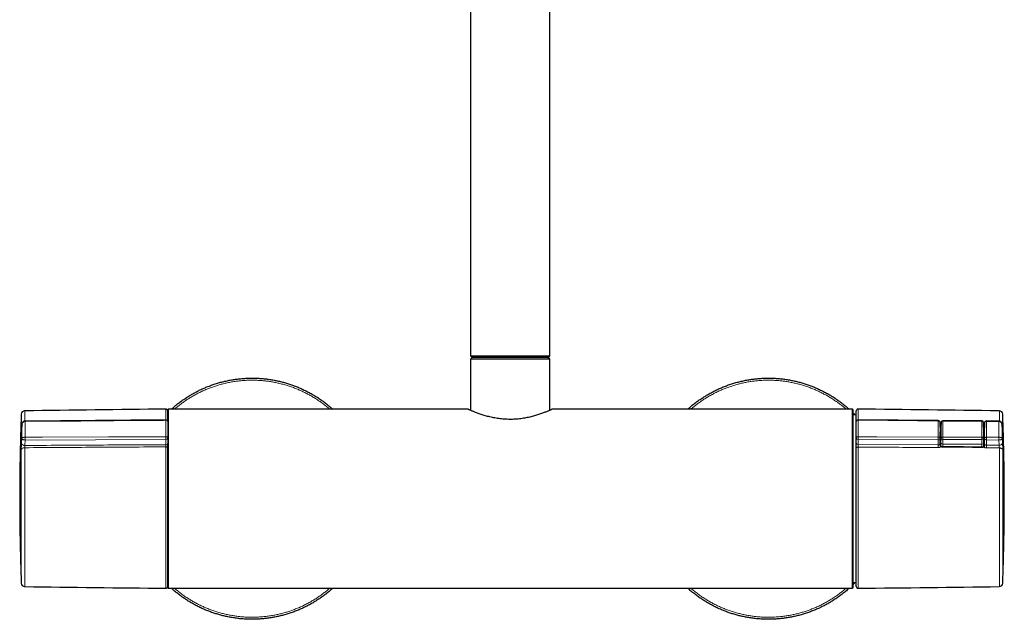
# Model space of a CAD drawing. Header units: millimetres. Extents: x 8 to 2418, y 12 to 2371.
# Tile 28 of 38: x 1081 to 1367, y 966 to 1140. Entities that reach past the tile are written whole.
import ezdxf

# ---------------------------------------------------------------- set-up
doc = ezdxf.new("R2010")
doc.units = ezdxf.units.MM

msp = doc.modelspace()

# ---------------------------------------------------------------- linework, layer by layer
at = {"color": 7, "linetype": 'Continuous', "lineweight": 30}
for p, q in [((1212.32, 1161.86), (1212.32, 1042.86)), ((1235.32, 1042.86), (1235.32, 1161.86)), ((1212.32, 1042.86), (1212.82, 1042.36)), ((1212.32, 1042.86), (1235.32, 1042.86)), ((1212.82, 1042.36), (1212.32, 1041.86)), ((1212.32, 1041.86), (1212.32, 1027.01)), ((1235.32, 1041.86), (1212.32, 1041.86)), ((1234.82, 1042.36), (1212.82, 1042.36)), ((1234.82, 1042.36), (1235.32, 1042.86)), ((1235.32, 1041.86), (1234.82, 1042.36)), ((1235.32, 1027.01), (1235.32, 1041.86)), ((1124.46, 1027.36), (1124.36, 1027.26)), ((1124.36, 1023.76), (1124.36, 1027.26)), ((1211.53, 1027.36), (1124.46, 1027.36)), ((1124.46, 1027.36), (1124.46, 975.36)), ((1323.26, 1027.36), (1236.1, 1027.36)), ((1323.36, 1027.26), (1323.26, 1027.36)), ((1323.26, 975.36), (1323.26, 1027.36)), ((1323.36, 1027.26), (1323.36, 975.46)), ((1324.36, 1023.76), (1324.36, 1026.85)), ((1082.96, 1023.9), (1082.93, 1023.9)), ((1123.86, 1024.24), (1082.96, 1023.9)), ((1324.36, 1025.67), (1323.36, 1025.68)), ((1348.16, 1024.05), (1324.87, 1024.24)), ((1360.85, 1024), (1349.48, 1024)), ((1365.77, 1023.9), (1362.19, 1023.93)), ((1365.8, 1023.9), (1365.77, 1023.9)), ((1081.95, 1022.83), (1081.88, 1021.52)), ((1124.36, 1023.72), (1124.36, 1019.03)), ((1324.36, 1019.03), (1324.36, 1023.72)), ((1348.77, 1022.13), (1348.75, 1023.45)), ((1348.98, 1023.5), (1348.96, 1022.1)), ((1348.96, 1022.1), (1348.96, 1022.1)), ((1348.96, 1017.51), (1348.96, 1022.1)), ((1361.36, 1022.1), (1361.35, 1023.5)), ((1361.36, 1022.1), (1361.36, 1022.1)), ((1361.36, 1022.1), (1361.36, 1017.51)), ((1361.59, 1023.33), (1361.57, 1022)), ((1366.85, 1021.58), (1366.78, 1022.83)), ((1124.36, 1018.89), (1124.36, 1017.38)), ((1324.36, 1017.44), (1324.36, 1018.89)), ((1348.78, 1017.06), (1348.78, 1020.75)), ((1361.55, 1020.75), (1361.55, 1016.94)), ((1124.36, 975.46), (1124.36, 1016.95)), ((1324.36, 975.86), (1324.36, 1016.04)), ((1348.77, 1017.35), (1348.77, 1017.33)), ((1348.96, 1016.58), (1348.96, 1017.51)), ((1361.36, 1017.51), (1361.36, 1016.45)), ((1361.57, 1017.18), (1361.57, 1017.19)), ((1124.36, 975.46), (1124.46, 975.36)), ((1124.46, 975.36), (1323.26, 975.36)), ((1323.26, 975.36), (1323.36, 975.46)), ((1323.36, 977.04), (1324.36, 977.05))]:
    msp.add_line(p, q, dxfattribs=at)
at = {"color": 252, "linetype": 'Continuous', "lineweight": 0}
for p, q in [((1082.81, 1026.87), (1082.81, 1023.89)), ((1123.86, 1024.25), (1123.86, 1027.35)), ((1324.87, 1027.35), (1324.87, 1024.25)), ((1365.92, 1023.89), (1365.92, 1026.87)), ((1081.83, 1021.35), (1081.83, 1025.91)), ((1123.86, 1019.34), (1123.86, 1024.11)), ((1324.87, 1024.11), (1324.87, 1019.34)), ((1349.48, 1024), (1349.48, 1023.89)), ((1360.85, 1023.89), (1349.48, 1023.89)), ((1360.85, 1024), (1360.85, 1023.89)), ((1366.9, 1025.91), (1366.9, 1021.4)), ((1081.95, 1022.8), (1081.88, 1021.5)), ((1081.88, 1021.5), (1081.88, 1021.52)), ((1081.95, 1018.87), (1081.95, 1022.8)), ((1082.96, 1023.77), (1082.94, 1023.77)), ((1082.94, 1023.77), (1082.94, 1019.19)), ((1348.78, 1020.75), (1348.77, 1022.08)), ((1348.96, 1022.2), (1348.97, 1022.19)), ((1361.36, 1022.09), (1361.4, 1022.08)), ((1361.57, 1021.92), (1361.55, 1020.75)), ((1365.79, 1023.77), (1365.77, 1023.77)), ((1365.79, 1019.19), (1365.79, 1023.77)), ((1366.78, 1022.8), (1366.78, 1018.87)), ((1366.85, 1021.55), (1366.78, 1022.8)), ((1366.85, 1021.58), (1366.85, 1021.55)), ((1081.88, 1017.52), (1081.95, 1018.87)), ((1082.96, 1018.4), (1082.87, 1016.8)), ((1082.96, 1018.4), (1082.92, 1018.4)), ((1082.94, 1019.19), (1082.96, 1019.19)), ((1123.86, 1018.55), (1082.96, 1018.4)), ((1123.86, 1017.04), (1123.86, 1018.55)), ((1348.15, 1018.46), (1324.87, 1018.55)), ((1324.87, 1018.55), (1324.87, 1017.09)), ((1348.17, 1016.98), (1348.15, 1018.46)), ((1348.75, 1018.88), (1348.77, 1017.52)), ((1348.96, 1017.51), (1348.98, 1018.93)), ((1349.48, 1018.57), (1349.46, 1017.15)), ((1349.48, 1019.24), (1349.48, 1018.57)), ((1349.48, 1019.24), (1360.85, 1019.24)), ((1360.85, 1018.57), (1349.48, 1018.57)), ((1360.85, 1019.24), (1360.85, 1018.57)), ((1360.86, 1017.15), (1360.85, 1018.57)), ((1361.35, 1018.93), (1361.36, 1017.51)), ((1361.57, 1017.45), (1361.59, 1018.83)), ((1362.19, 1018.41), (1362.17, 1016.89)), ((1365.77, 1018.4), (1362.19, 1018.41)), ((1365.77, 1019.19), (1365.79, 1019.19)), ((1365.81, 1018.4), (1365.77, 1018.4)), ((1365.85, 1016.86), (1365.77, 1018.4)), ((1366.78, 1018.87), (1366.85, 1017.58)), ((1081.83, 976.81), (1081.83, 1015.61)), ((1082.81, 1016.16), (1082.81, 975.85)), ((1123.86, 975.36), (1123.86, 1016.4)), ((1324.87, 1017.09), (1348.17, 1016.98)), ((1324.87, 1016.33), (1324.87, 975.36)), ((1348.96, 1017.51), (1348.96, 1017.51)), ((1360.86, 1017.15), (1349.46, 1017.15)), ((1349.46, 1017.15), (1349.46, 1017.15)), ((1349.46, 1017.15), (1349.46, 1016.43)), ((1360.86, 1017.15), (1360.86, 1017.15)), ((1360.86, 1016.33), (1360.86, 1017.15)), ((1361.36, 1017.51), (1361.36, 1017.51)), ((1361.57, 1017.16), (1361.57, 1017.19)), ((1362.17, 1016.89), (1365.85, 1016.86)), ((1365.92, 975.85), (1365.92, 1016.1)), ((1366.9, 1015.54), (1366.9, 976.81))]:
    msp.add_line(p, q, dxfattribs=at)
at = {"color": 252, "linetype": 'Continuous', "lineweight": 0, "flags": 128}
for points in [[(1123.86, 1024.11), (1123.16, 1024.1), (1118.36, 1024.06), (1099.17, 1023.9), (1082.96, 1023.77)], [(1348.16, 1023.92), (1346.96, 1023.93), (1342.16, 1023.97), (1324.87, 1024.11)], [(1361.4, 1022.08), (1361.38, 1022.05), (1361.36, 1022.04)], [(1365.77, 1023.77), (1365.54, 1023.77), (1362.19, 1023.8)], [(1082.96, 1019.19), (1083.19, 1019.19), (1087.99, 1019.21), (1107.19, 1019.28), (1123.86, 1019.34)], [(1123.86, 1019.34), (1123.96, 1019.33), (1124.05, 1019.31), (1124.14, 1019.28), (1124.22, 1019.25), (1124.28, 1019.2), (1124.33, 1019.15), (1124.35, 1019.09), (1124.36, 1019.03)], [(1324.87, 1019.34), (1324.77, 1019.33), (1324.68, 1019.31), (1324.59, 1019.28), (1324.51, 1019.25), (1324.45, 1019.2), (1324.4, 1019.15), (1324.37, 1019.09), (1324.36, 1019.03)], [(1324.87, 1019.34), (1325.56, 1019.33), (1330.36, 1019.32), (1348.16, 1019.25)], [(1348.16, 1019.25), (1348.26, 1019.25), (1348.36, 1019.23), (1348.45, 1019.2), (1348.54, 1019.17), (1348.61, 1019.12), (1348.67, 1019.07), (1348.71, 1019.01), (1348.74, 1018.95), (1348.75, 1018.88)], [(1348.98, 1018.93), (1348.99, 1018.99), (1349.02, 1019.05), (1349.07, 1019.1), (1349.13, 1019.15), (1349.21, 1019.18), (1349.29, 1019.21), (1349.38, 1019.23), (1349.48, 1019.24)], [(1360.85, 1019.24), (1360.94, 1019.23), (1361.04, 1019.21), (1361.12, 1019.18), (1361.2, 1019.15), (1361.26, 1019.1), (1361.31, 1019.05), (1361.34, 1018.99), (1361.35, 1018.93)], [(1361.59, 1018.83), (1361.6, 1018.9), (1361.63, 1018.96), (1361.67, 1019.02), (1361.73, 1019.07), (1361.81, 1019.12), (1361.89, 1019.16), (1361.99, 1019.18), (1362.09, 1019.2), (1362.19, 1019.2)], [(1362.19, 1019.2), (1363.39, 1019.2), (1365.77, 1019.19)], [(1081.83, 1015.61), (1081.84, 1015.68), (1081.87, 1015.75), (1081.91, 1015.82), (1081.97, 1015.88), (1082.04, 1015.94), (1082.13, 1016), (1082.22, 1016.05), (1082.33, 1016.09), (1082.44, 1016.12), (1082.56, 1016.14), (1082.69, 1016.16), (1082.81, 1016.16)], [(1124.36, 1016.11), (1124.35, 1016.17), (1124.33, 1016.22), (1124.28, 1016.27), (1124.22, 1016.31), (1124.14, 1016.35), (1124.05, 1016.38), (1123.96, 1016.39), (1123.86, 1016.4)], [(1324.36, 1016.04), (1324.37, 1016.1), (1324.4, 1016.16), (1324.45, 1016.21), (1324.51, 1016.25), (1324.59, 1016.28), (1324.68, 1016.31), (1324.77, 1016.33), (1324.87, 1016.33)], [(1349.05, 1016.51), (1349.04, 1016.52), (1349.02, 1016.51), (1349, 1016.5), (1348.98, 1016.48), (1348.96, 1016.45)], [(1361.4, 1016.35), (1361.38, 1016.38), (1361.36, 1016.4), (1361.34, 1016.41), (1361.32, 1016.41), (1361.31, 1016.41)], [(1366.9, 1015.54), (1366.89, 1015.61), (1366.86, 1015.69), (1366.82, 1015.75), (1366.76, 1015.82), (1366.69, 1015.88), (1366.6, 1015.93), (1366.5, 1015.98), (1366.4, 1016.02), (1366.29, 1016.05), (1366.17, 1016.08), (1366.04, 1016.09), (1365.92, 1016.1)]]:
    msp.add_lwpolyline(points, dxfattribs=at)
at = {"color": 7, "linetype": 'Continuous', "lineweight": 30}
for centre, radius, start, end in [((1082.83, 1025.87), 1, 90.7875, 177.8371), ((1223.69, -9222.16), 10250, 90.558067, 90.787524), ((1123.86, 1026.85), 0.5, 360, 90.5581), ((1324.86, 1026.85), 0.5, 89.4419, 180), ((1225.03, -9222.16), 10250, 89.212476, 89.441933), ((1365.9, 1025.87), 1, 2.1629, 89.2125), ((1123.86, 1023.74), 0.5, 360, 90.487), ((1324.86, 1023.74), 0.5, 89.5261, 180.0007), ((1348.15, 1023.45), 0.6, 0.7196, 89.5242), ((1349.48, 1023.5), 0.5, 90, 179.2867), ((1360.85, 1023.5), 0.5, 0.7133, 90), ((1362.19, 1023.33), 0.6, 89.5241, 179.2803), ((1082.83, 976.85), 1, 182.1629, 269.2125), ((1223.69, 11224.88), 10250, 269.212476, 269.441933), ((1123.86, 975.86), 0.5, 269.4419, 0), ((1324.86, 975.86), 0.5, 180, 270.5581), ((1225.03, 11224.88), 10250, 270.558067, 270.787524), ((1365.9, 976.85), 1, 270.7875, 357.8371)]:
    msp.add_arc(centre, radius, start, end, dxfattribs=at)
at = {"color": 252, "linetype": 'Continuous', "lineweight": 0}
for centre, radius, start, end in [((1082.37, 1023.77), 0.568, 359.801, 13.0522), ((1087.25, 1023.83), 4.29, 179.0183, 180.7595), ((1123.91, 1023.66), 0.457, 7.7891, 96.4598), ((1324.82, 1023.66), 0.457, 83.5402, 172.2109), ((1343.88, 1023.97), 4.27, 359.2404, 0.9833), ((1348.21, 1023.37), 0.545, 7.9887, 95.8126), ((1349.43, 1023.43), 0.457, 84.0346, 171.6316), ((1360.89, 1023.43), 0.457, 8.3684, 95.9654), ((1357.9, 1023.86), 4.29, 359.2412, 0.9808), ((1361.47, 1023.83), 4.3, 359.2419, 0.9794), ((1366.36, 1023.77), 0.568, 166.9477, 180.199), ((1082.51, 1021.32), 0.685, 157.4762, 177.1958), ((1362.13, 1023.25), 0.553, 83.8984, 171.2788), ((1366.21, 1021.37), 0.687, 2.795, 22.3854), ((1098.34, 1018.39), 15.42, 177.0377, 179.9721), ((1144.46, 1019.04), 61.5, 179.8596, 180.5959), ((1123.93, 1018.99), 0.446, 261.4989, 347.886), ((1324.8, 1018.99), 0.446, 192.114, 278.5011), ((1286.62, 1019.1), 61.53, 359.4044, 0.1397), ((1348.22, 1019), 0.541, 262.6625, 347.5754), ((1349.42, 1019.02), 0.449, 191.7338, 277.7374), ((1360.91, 1019.02), 0.449, 262.2626, 348.2662), ((1362.11, 1018.94), 0.535, 191.693, 278.4451), ((1300.69, 1019.05), 61.51, 359.4041, 0.1403), ((1304.27, 1019.04), 61.5, 359.4041, 0.1404), ((1350.39, 1018.39), 15.42, 0.0279, 2.9623), ((1082.78, 1017.72), 0.92, 192.2695, 276.0519), ((1123.93, 1017.48), 0.446, 261.4989, 347.886), ((1324.8, 1017.54), 0.446, 192.114, 278.5011), ((1396.95, 1016.27), 48.79, 179.168, 180.0641), ((1348.75, 1017.35), 0.0228, 303.7694, 353.5304), ((1348.08, 1016.38), 1.3, 358.6338, 2.3158), ((1359.77, 1016.28), 1.2, 358.5151, 2.5174), ((1361.6, 1017.2), 0.0323, 194.3804, 253.0312), ((1406.85, 1016.16), 44.69, 179.0653, 180.044), ((1365.95, 1017.78), 0.92, 263.948, 347.7315)]:
    msp.add_arc(centre, radius, start, end, dxfattribs=at)
for centre, major_axis, ratio, start_param, end_param in [((1349.23, 1001.19), (0.18, 29), 0.006064, 5.384154, 5.611494), ((1361.09, 1001.19), (-0.18, 29), 0.006064, 0.671691, 0.899031), ((1348.99, 1001.36), (-0.17, 28.19), 0.006171, 0.670617, 0.900103), ((1348.73, 1001.19), (0.18, 28.5), 0.006171, 5.384155, 5.611495), ((1361.59, 1001.19), (-0.18, 28.5), 0.006171, 0.67169, 0.89903), ((1361.34, 1001.36), (0.17, 28.07), 0.006171, 5.38428, 5.61137), ((1349.46, 1017.5), (0.5, -0.003), 0.704008, 3.145937, 4.716657), ((1360.86, 1017.5), (0.5, 0.003), 0.704008, 4.708121, 6.278841)]:
    msp.add_ellipse(centre, major_axis=major_axis, ratio=ratio, start_param=start_param, end_param=end_param, dxfattribs=at)
at = {"color": 7, "linetype": 'Continuous', "lineweight": 30}
for centre, start_param, end_param in [((1349.38, 1020.75), 2.346561, 3.141593), ((1360.95, 1020.75), 0, 0.818117)]:
    msp.add_ellipse(centre, major_axis=(0.6, 0), ratio=0.70708, start_param=start_param, end_param=end_param, dxfattribs=at)
for points, knots in [([(1125.44, 1027.36), (1125.63, 1027.53), (1126.13, 1027.98), (1126.98, 1028.68), (1127.99, 1029.46), (1129.04, 1030.21), (1130.09, 1030.9), (1131.14, 1031.55), (1132.19, 1032.14), (1133.27, 1032.7), (1134.36, 1033.22), (1135.49, 1033.71), (1136.66, 1034.17), (1137.87, 1034.6), (1139.1, 1034.98), (1140.34, 1035.31), (1141.59, 1035.6), (1142.82, 1035.84), (1144.04, 1036.03), (1145.24, 1036.18), (1146.45, 1036.28), (1147.66, 1036.35), (1148.89, 1036.37), (1150.15, 1036.34), (1151.43, 1036.27), (1152.71, 1036.16), (1153.98, 1035.99), (1155.24, 1035.78), (1156.48, 1035.53), (1157.68, 1035.24), (1158.84, 1034.91), (1160, 1034.55), (1161.14, 1034.14), (1162.28, 1033.69), (1163.44, 1033.19), (1164.59, 1032.63), (1165.73, 1032.04), (1166.84, 1031.4), (1167.93, 1030.72), (1168.97, 1030.01), (1169.97, 1029.29), (1170.92, 1028.54), (1171.7, 1027.9), (1172.14, 1027.49), (1172.29, 1027.36)], [0, 0, 0, 0, 0.01445, 0.039441, 0.064432, 0.089423, 0.114414, 0.137978, 0.161541, 0.185104, 0.208668, 0.232231, 0.257222, 0.282213, 0.307204, 0.332196, 0.357187, 0.382178, 0.405741, 0.429305, 0.452868, 0.476431, 0.499994, 0.524986, 0.549977, 0.574968, 0.599959, 0.624951, 0.649942, 0.673505, 0.697068, 0.720632, 0.744195, 0.767758, 0.792749, 0.817741, 0.842732, 0.867723, 0.892714, 0.917705, 0.941269, 0.964832, 0.988395, 1, 1, 1, 1]), ([(1275.44, 1027.36), (1275.63, 1027.53), (1276.13, 1027.98), (1276.98, 1028.68), (1277.99, 1029.46), (1279.04, 1030.21), (1280.09, 1030.9), (1281.14, 1031.55), (1282.19, 1032.14), (1283.27, 1032.7), (1284.36, 1033.22), (1285.49, 1033.71), (1286.66, 1034.17), (1287.87, 1034.6), (1289.1, 1034.98), (1290.34, 1035.31), (1291.59, 1035.6), (1292.82, 1035.84), (1294.04, 1036.03), (1295.24, 1036.18), (1296.45, 1036.28), (1297.66, 1036.35), (1298.89, 1036.37), (1300.15, 1036.34), (1301.43, 1036.27), (1302.71, 1036.16), (1303.98, 1035.99), (1305.24, 1035.78), (1306.48, 1035.53), (1307.68, 1035.24), (1308.84, 1034.91), (1310, 1034.55), (1311.14, 1034.14), (1312.28, 1033.69), (1313.44, 1033.19), (1314.59, 1032.63), (1315.73, 1032.04), (1316.84, 1031.4), (1317.93, 1030.72), (1318.97, 1030.01), (1319.97, 1029.29), (1320.92, 1028.54), (1321.7, 1027.9), (1322.14, 1027.49), (1322.29, 1027.36)], [0, 0, 0, 0, 0.01445, 0.039441, 0.064432, 0.089423, 0.114414, 0.137978, 0.161541, 0.185104, 0.208668, 0.232231, 0.257222, 0.282213, 0.307204, 0.332196, 0.357187, 0.382178, 0.405741, 0.429305, 0.452868, 0.476431, 0.499994, 0.524986, 0.549977, 0.574968, 0.599959, 0.624951, 0.649942, 0.673505, 0.697068, 0.720632, 0.744195, 0.767758, 0.792749, 0.817741, 0.842732, 0.867723, 0.892714, 0.917705, 0.941269, 0.964832, 0.988395, 1, 1, 1, 1]), ([(1232.1, 1025.78), (1231.9, 1025.72), (1231.5, 1025.59), (1230.87, 1025.4), (1230.2, 1025.22), (1229.51, 1025.05), (1228.79, 1024.9), (1228.05, 1024.75), (1227.29, 1024.63), (1226.51, 1024.53), (1225.72, 1024.46), (1224.91, 1024.41), (1224.11, 1024.38), (1223.3, 1024.39), (1222.5, 1024.42), (1221.7, 1024.48), (1220.91, 1024.56), (1220.13, 1024.66), (1219.38, 1024.79), (1218.65, 1024.93), (1217.94, 1025.09), (1217.25, 1025.27), (1216.59, 1025.45), (1215.97, 1025.64), (1215.37, 1025.83), (1214.81, 1026.02), (1214.29, 1026.21), (1213.8, 1026.4), (1213.36, 1026.57), (1212.96, 1026.73), (1212.6, 1026.88), (1212.29, 1027.02), (1212.03, 1027.13), (1211.82, 1027.22), (1211.66, 1027.29), (1211.56, 1027.34), (1211.52, 1027.36), (1211.53, 1027.36), (1211.53, 1027.36)], [0, 0, 0, 0, 0.028363, 0.056579, 0.084739, 0.112995, 0.141395, 0.169749, 0.197969, 0.226159, 0.254444, 0.282893, 0.31114, 0.339245, 0.367342, 0.395586, 0.424038, 0.452285, 0.480406, 0.508514, 0.536708, 0.565104, 0.593511, 0.621741, 0.649941, 0.6782, 0.706634, 0.735071, 0.763364, 0.791633, 0.819988, 0.848492, 0.876864, 0.905117, 0.93338, 0.961835, 0.990298, 1, 1, 1, 1]), ([(1236.1, 1027.36), (1236.11, 1027.36), (1236.11, 1027.36), (1236.04, 1027.33), (1235.93, 1027.28), (1235.75, 1027.2), (1235.53, 1027.1), (1235.26, 1026.98), (1234.94, 1026.84), (1234.57, 1026.69), (1234.15, 1026.52), (1233.7, 1026.35), (1233.21, 1026.16), (1232.68, 1025.97), (1232.29, 1025.84), (1232.1, 1025.78)], [0, 0, 0, 0, 0.051289, 0.130622, 0.21022, 0.28928, 0.367852, 0.446481, 0.525499, 0.605056, 0.684247, 0.763041, 0.841705, 0.920608, 1, 1, 1, 1]), ([(1081.83, 1025.91), (1081.82, 1025.65), (1081.75, 1023.79), (1081.62, 1019.82), (1081.48, 1014), (1081.38, 1007.68), (1081.37, 1003.47), (1081.36, 1001.36)], [0, 0, 0, 0, 0.031327, 0.227867, 0.485249, 0.74263, 1, 1, 1, 1]), ([(1082.93, 1023.9), (1082.9, 1023.9), (1082.84, 1023.89), (1082.75, 1023.88), (1082.64, 1023.84), (1082.54, 1023.8), (1082.44, 1023.74), (1082.35, 1023.68), (1082.27, 1023.6), (1082.19, 1023.51), (1082.13, 1023.41), (1082.07, 1023.31), (1082.02, 1023.19), (1081.99, 1023.07), (1081.96, 1022.95), (1081.95, 1022.87), (1081.95, 1022.83)], [0, 0, 0, 0, 0.043156, 0.113439, 0.184138, 0.252787, 0.323377, 0.393826, 0.464626, 0.537601, 0.611494, 0.687493, 0.765715, 0.846047, 0.928539, 1, 1, 1, 1]), ([(1323.36, 1026.35), (1323.45, 1026.27), (1323.68, 1026.05), (1323.9, 1025.82), (1324.03, 1025.67)], [0, 0, 0, 0, 0.363171, 1, 1, 1, 1]), ([(1366.78, 1022.83), (1366.78, 1022.85), (1366.77, 1022.92), (1366.75, 1023.03), (1366.72, 1023.16), (1366.67, 1023.28), (1366.62, 1023.39), (1366.55, 1023.49), (1366.48, 1023.58), (1366.39, 1023.66), (1366.3, 1023.73), (1366.21, 1023.79), (1366.1, 1023.84), (1365.99, 1023.87), (1365.89, 1023.89), (1365.83, 1023.9), (1365.8, 1023.9)], [0, 0, 0, 0, 0.040134, 0.127472, 0.21525, 0.293942, 0.37108, 0.446431, 0.520227, 0.592671, 0.663483, 0.73356, 0.810539, 0.878805, 0.952904, 1, 1, 1, 1]), ([(1367.36, 1001.36), (1367.36, 1003.37), (1367.35, 1007.39), (1367.26, 1013.42), (1367.12, 1019.45), (1366.99, 1023.61), (1366.91, 1025.76), (1366.9, 1025.9)], [0, 0, 0, 0, 0.245701, 0.491414, 0.737129, 0.982834, 1, 1, 1, 1]), ([(1081.88, 1021.52), (1081.88, 1021.49), (1081.87, 1021.43), (1081.87, 1021.36), (1081.86, 1021.3), (1081.86, 1021.25), (1081.86, 1021.23), (1081.86, 1021.21), (1081.86, 1021.21), (1081.86, 1021.21)], [0, 0, 0, 0, 0.185133, 0.3698631, 0.5505896, 0.7029208, 0.8385736, 0.9535133, 1, 1, 1, 1]), ([(1124.36, 1023.73), (1124.36, 1023.73), (1124.36, 1023.73), (1124.36, 1023.72), (1124.36, 1023.72)], [0, 0, 0, 0, 0.078553, 1, 1, 1, 1]), ([(1324.36, 1023.72), (1324.36, 1023.72), (1324.36, 1023.73), (1324.36, 1023.73), (1324.36, 1023.74), (1324.36, 1023.74)], [0, 0, 0, 0, 0.193985, 0.941409, 1, 1, 1, 1]), ([(1348.77, 1022.09), (1348.77, 1022.09), (1348.77, 1022.11), (1348.77, 1022.12), (1348.77, 1022.13)], [0, 0, 0, 0, 0.188316, 1, 1, 1, 1]), ([(1348.77, 1022.13), (1348.77, 1022.13), (1348.77, 1022.13), (1348.77, 1022.13), (1348.77, 1022.13)], [0, 0, 0, 0, 0.365434, 1, 1, 1, 1]), ([(1348.77, 1022.08), (1348.77, 1022.08), (1348.77, 1022.08), (1348.77, 1022.08), (1348.77, 1022.09), (1348.77, 1022.09), (1348.77, 1022.09)], [0, 0, 0, 0, 0.20756, 0.746758, 0.961492, 1, 1, 1, 1]), ([(1361.57, 1022), (1361.57, 1022), (1361.57, 1021.97), (1361.57, 1021.95), (1361.57, 1021.92)], [0, 0, 0, 0, 0.02038, 1, 1, 1, 1]), ([(1361.57, 1021.93), (1361.57, 1021.93), (1361.57, 1021.93), (1361.57, 1021.93), (1361.57, 1021.93)], [0, 0, 0, 0, 0.542135, 1, 1, 1, 1]), ([(1366.87, 1021.25), (1366.87, 1021.25), (1366.87, 1021.25), (1366.87, 1021.26), (1366.87, 1021.29), (1366.86, 1021.33), (1366.86, 1021.39), (1366.85, 1021.47), (1366.85, 1021.53), (1366.85, 1021.57), (1366.85, 1021.58)], [0, 0, 0, 0, 0.074957, 0.181595, 0.307221, 0.450424, 0.607791, 0.775283, 0.949316, 1, 1, 1, 1]), ([(1124.36, 1019.03), (1124.36, 1019.02), (1124.36, 1019.01), (1124.36, 1018.99), (1124.36, 1018.95), (1124.36, 1018.92), (1124.36, 1018.9), (1124.36, 1018.89)], [0, 0, 0, 0, 0.060929, 0.295687, 0.530454, 0.765227, 1, 1, 1, 1]), ([(1324.36, 1018.89), (1324.36, 1018.9), (1324.36, 1018.91), (1324.36, 1018.93), (1324.36, 1018.96), (1324.36, 1019), (1324.36, 1019.02), (1324.36, 1019.03)], [0, 0, 0, 0, 0.060968, 0.295732, 0.530489, 0.765244, 1, 1, 1, 1]), ([(1124.36, 1017.38), (1124.36, 1017.34), (1124.36, 1017.26), (1124.36, 1017.11), (1124.36, 1016.95), (1124.36, 1016.78), (1124.36, 1016.61), (1124.36, 1016.44), (1124.36, 1016.27), (1124.36, 1016.16), (1124.36, 1016.11)], [0, 0, 0, 0, 0.121818, 0.243637, 0.365455, 0.487274, 0.609088, 0.730902, 0.865451, 1, 1, 1, 1]), ([(1324.36, 1016.04), (1324.36, 1016.1), (1324.36, 1016.2), (1324.36, 1016.38), (1324.36, 1016.56), (1324.36, 1016.75), (1324.36, 1016.93), (1324.36, 1017.11), (1324.36, 1017.29), (1324.36, 1017.39), (1324.36, 1017.44)], [0, 0, 0, 0, 0.122081, 0.244162, 0.366244, 0.488325, 0.610407, 0.73249, 0.866245, 1, 1, 1, 1]), ([(1349.05, 1016.52), (1349.04, 1016.52), (1349.01, 1016.53), (1348.97, 1016.57), (1348.92, 1016.62), (1348.88, 1016.68), (1348.85, 1016.76), (1348.82, 1016.84), (1348.8, 1016.94), (1348.78, 1017.05), (1348.77, 1017.17), (1348.77, 1017.27), (1348.77, 1017.33), (1348.77, 1017.35)], [0, 0, 0, 0, 0.0301637, 0.10865, 0.186212, 0.2662767, 0.3503845, 0.4426186, 0.5473255, 0.6658556, 0.797429, 0.9620087, 1, 1, 1, 1]), ([(1349.38, 1016.44), (1349.37, 1016.44), (1349.34, 1016.43), (1349.27, 1016.44), (1349.19, 1016.46), (1349.11, 1016.48), (1349.07, 1016.51), (1349.05, 1016.51)], [0, 0, 0, 0, 0.035484, 0.295434, 0.553289, 0.813233, 1, 1, 1, 1]), ([(1360.96, 1016.33), (1360.4, 1016.33), (1356.54, 1016.37), (1352.67, 1016.41), (1349.38, 1016.43)], [0, 0, 0, 0, 0.146702, 1, 1, 1, 1]), ([(1361.31, 1016.41), (1361.3, 1016.41), (1361.28, 1016.39), (1361.22, 1016.37), (1361.13, 1016.34), (1361.05, 1016.33), (1360.99, 1016.33), (1360.96, 1016.33)], [0, 0, 0, 0, 0.0391658, 0.290823, 0.5378298, 0.7851483, 1, 1, 1, 1]), ([(1361.57, 1017.18), (1361.57, 1017.16), (1361.57, 1017.1), (1361.56, 1017), (1361.55, 1016.88), (1361.53, 1016.77), (1361.51, 1016.68), (1361.48, 1016.61), (1361.44, 1016.54), (1361.4, 1016.48), (1361.36, 1016.44), (1361.33, 1016.42), (1361.31, 1016.41), (1361.31, 1016.41)], [0, 0, 0, 0, 0.046506, 0.222549, 0.360154, 0.480299, 0.585621, 0.676818, 0.768403, 0.84301, 0.918748, 0.997431, 1, 1, 1, 1]), ([(1361.57, 1017.19), (1361.57, 1017.27), (1361.57, 1017.36), (1361.57, 1017.45), (1361.57, 1017.45)], [0, 0, 0, 0, 0.97962, 1, 1, 1, 1]), ([(1081.36, 1001.36), (1081.37, 999.35), (1081.38, 995.33), (1081.47, 989.3), (1081.61, 983.27), (1081.74, 979.1), (1081.82, 976.95), (1081.83, 976.81)], [0, 0, 0, 0, 0.245667, 0.491347, 0.737027, 0.982698, 1, 1, 1, 1]), ([(1366.9, 976.81), (1366.91, 977.07), (1366.98, 978.93), (1367.11, 982.9), (1367.25, 988.72), (1367.35, 995.04), (1367.36, 999.25), (1367.36, 1001.36)], [0, 0, 0, 0, 0.0314288, 0.2279474, 0.4853026, 0.7426575, 1, 1, 1, 1]), ([(1172.29, 975.36), (1172.1, 975.19), (1171.6, 974.74), (1170.75, 974.04), (1169.74, 973.25), (1168.69, 972.51), (1167.64, 971.81), (1166.59, 971.17), (1165.54, 970.58), (1164.46, 970.02), (1163.37, 969.5), (1162.24, 969.01), (1161.07, 968.55), (1159.86, 968.12), (1158.63, 967.74), (1157.39, 967.41), (1156.14, 967.12), (1154.91, 966.88), (1153.69, 966.69), (1152.49, 966.54), (1151.28, 966.44), (1150.07, 966.37), (1148.84, 966.35), (1147.58, 966.37), (1146.3, 966.45), (1145.02, 966.56), (1143.75, 966.73), (1142.48, 966.94), (1141.25, 967.19), (1140.05, 967.48), (1138.89, 967.8), (1137.73, 968.17), (1136.59, 968.57), (1135.45, 969.03), (1134.29, 969.53), (1133.13, 970.08), (1132, 970.68), (1130.89, 971.32), (1129.8, 972), (1128.76, 972.7), (1127.76, 973.43), (1126.81, 974.18), (1126.03, 974.82), (1125.59, 975.23), (1125.44, 975.36)], [0, 0, 0, 0, 0.01445, 0.039441, 0.064432, 0.089423, 0.114414, 0.137978, 0.161541, 0.185104, 0.208668, 0.232231, 0.257222, 0.282213, 0.307204, 0.332196, 0.357187, 0.382178, 0.405741, 0.429305, 0.452868, 0.476431, 0.499994, 0.524986, 0.549977, 0.574968, 0.599959, 0.624951, 0.649942, 0.673505, 0.697068, 0.720632, 0.744195, 0.767758, 0.792749, 0.817741, 0.842732, 0.867723, 0.892714, 0.917705, 0.941269, 0.964832, 0.988395, 1, 1, 1, 1]), ([(1322.29, 975.36), (1322.1, 975.19), (1321.6, 974.74), (1320.75, 974.04), (1319.74, 973.25), (1318.69, 972.51), (1317.64, 971.81), (1316.59, 971.17), (1315.54, 970.58), (1314.46, 970.02), (1313.37, 969.5), (1312.24, 969.01), (1311.07, 968.55), (1309.86, 968.12), (1308.63, 967.74), (1307.39, 967.41), (1306.14, 967.12), (1304.91, 966.88), (1303.69, 966.69), (1302.49, 966.54), (1301.28, 966.44), (1300.07, 966.37), (1298.84, 966.35), (1297.58, 966.37), (1296.3, 966.45), (1295.02, 966.56), (1293.75, 966.73), (1292.48, 966.94), (1291.25, 967.19), (1290.05, 967.48), (1288.89, 967.8), (1287.73, 968.17), (1286.59, 968.57), (1285.45, 969.03), (1284.29, 969.53), (1283.13, 970.08), (1282, 970.68), (1280.89, 971.32), (1279.8, 972), (1278.76, 972.7), (1277.76, 973.43), (1276.81, 974.18), (1276.03, 974.82), (1275.59, 975.23), (1275.44, 975.36)], [0, 0, 0, 0, 0.01445, 0.039441, 0.064432, 0.089423, 0.114414, 0.137978, 0.161541, 0.185104, 0.208668, 0.232231, 0.257222, 0.282213, 0.307204, 0.332196, 0.357187, 0.382178, 0.405741, 0.429305, 0.452868, 0.476431, 0.499994, 0.524986, 0.549977, 0.574968, 0.599959, 0.624951, 0.649942, 0.673505, 0.697068, 0.720632, 0.744195, 0.767758, 0.792749, 0.817741, 0.842732, 0.867723, 0.892714, 0.917705, 0.941269, 0.964832, 0.988395, 1, 1, 1, 1]), ([(1324.04, 977.05), (1323.9, 976.9), (1323.68, 976.67), (1323.45, 976.45), (1323.36, 976.37)], [0, 0, 0, 0, 0.637305, 1, 1, 1, 1])]:
    msp.add_open_spline(points, degree=3, knots=knots, dxfattribs=at)
at = {"color": 252, "linetype": 'Continuous', "lineweight": 0}
for points, knots in [([(1171.39, 1027.36), (1171.37, 1027.37), (1171.05, 1027.67), (1170.38, 1028.21), (1169.38, 1028.98), (1168.35, 1029.72), (1167.32, 1030.4), (1166.29, 1031.03), (1165.25, 1031.62), (1164.2, 1032.16), (1163.12, 1032.67), (1162.01, 1033.16), (1160.86, 1033.61), (1159.67, 1034.03), (1158.46, 1034.4), (1157.25, 1034.73), (1156.02, 1035.02), (1154.8, 1035.25), (1153.61, 1035.44), (1152.43, 1035.58), (1151.24, 1035.69), (1150.05, 1035.75), (1148.84, 1035.77), (1147.6, 1035.75), (1146.34, 1035.68), (1145.09, 1035.56), (1143.84, 1035.4), (1142.59, 1035.19), (1141.38, 1034.94), (1140.2, 1034.66), (1139.06, 1034.34), (1137.92, 1033.98), (1136.8, 1033.58), (1135.67, 1033.14), (1134.54, 1032.65), (1133.4, 1032.1), (1132.29, 1031.51), (1131.19, 1030.88), (1130.12, 1030.22), (1129.1, 1029.52), (1128.12, 1028.81), (1127.2, 1028.1), (1126.62, 1027.6), (1126.34, 1027.36)], [0, 0, 0, 0, 0.001284, 0.026954, 0.052623, 0.078292, 0.103961, 0.128164, 0.152367, 0.176569, 0.200772, 0.224974, 0.250644, 0.276313, 0.301982, 0.327651, 0.353321, 0.37899, 0.403192, 0.427395, 0.451598, 0.4758, 0.500003, 0.525672, 0.551341, 0.577011, 0.60268, 0.628349, 0.654018, 0.678221, 0.702424, 0.726626, 0.750829, 0.775031, 0.800701, 0.82637, 0.852039, 0.877709, 0.903378, 0.929047, 0.95325, 0.977452, 1, 1, 1, 1]), ([(1321.39, 1027.36), (1321.37, 1027.37), (1321.05, 1027.67), (1320.38, 1028.21), (1319.38, 1028.98), (1318.35, 1029.72), (1317.32, 1030.4), (1316.29, 1031.03), (1315.25, 1031.62), (1314.2, 1032.16), (1313.12, 1032.67), (1312.01, 1033.16), (1310.86, 1033.61), (1309.67, 1034.03), (1308.46, 1034.4), (1307.25, 1034.73), (1306.02, 1035.02), (1304.8, 1035.25), (1303.61, 1035.44), (1302.43, 1035.58), (1301.24, 1035.69), (1300.05, 1035.75), (1298.84, 1035.77), (1297.6, 1035.75), (1296.34, 1035.68), (1295.09, 1035.56), (1293.84, 1035.4), (1292.59, 1035.19), (1291.38, 1034.94), (1290.2, 1034.66), (1289.06, 1034.34), (1287.92, 1033.98), (1286.8, 1033.58), (1285.67, 1033.14), (1284.54, 1032.65), (1283.4, 1032.1), (1282.29, 1031.51), (1281.19, 1030.88), (1280.12, 1030.22), (1279.1, 1029.52), (1278.12, 1028.81), (1277.2, 1028.1), (1276.62, 1027.6), (1276.34, 1027.36)], [0, 0, 0, 0, 0.0012843, 0.0269535, 0.0526228, 0.078292, 0.1039613, 0.1281639, 0.1523665, 0.1765691, 0.2007717, 0.2249743, 0.2506436, 0.2763128, 0.3019821, 0.3276514, 0.3533206, 0.3789899, 0.4031925, 0.4273951, 0.4515977, 0.4758003, 0.5000029, 0.5256721, 0.5513414, 0.5770107, 0.6026799, 0.6283492, 0.6540185, 0.6782211, 0.7024237, 0.7266263, 0.7508289, 0.7750315, 0.8007007, 0.82637, 0.8520392, 0.8777085, 0.9033778, 0.929047, 0.9532496, 0.9774522, 1, 1, 1, 1]), ([(1123.86, 1024.11), (1123.86, 1024.13), (1123.86, 1024.17), (1123.86, 1024.21), (1123.86, 1024.23), (1123.86, 1024.24), (1123.86, 1024.24)], [0, 0, 0, 0, 0.248629, 0.504469, 0.753098, 1, 1, 1, 1]), ([(1324.87, 1024.24), (1324.87, 1024.24), (1324.87, 1024.24), (1324.87, 1024.22), (1324.87, 1024.19), (1324.87, 1024.15), (1324.87, 1024.12), (1324.87, 1024.11)], [0, 0, 0, 0, 0.109285, 0.365114, 0.613725, 0.869546, 1, 1, 1, 1]), ([(1348.16, 1019.25), (1348.16, 1019.56), (1348.15, 1020.19), (1348.15, 1021.08), (1348.15, 1021.94), (1348.15, 1022.76), (1348.15, 1023.42), (1348.16, 1023.79), (1348.16, 1023.92)], [0, 0, 0, 0, 0.181679, 0.363516, 0.545354, 0.728473, 0.911592, 1, 1, 1, 1]), ([(1081.88, 1021.5), (1081.87, 1021.44), (1081.87, 1021.31), (1081.86, 1021.19), (1081.85, 1021.11), (1081.84, 1021.07), (1081.84, 1021.08), (1081.83, 1021.13), (1081.83, 1021.22), (1081.83, 1021.31), (1081.83, 1021.35)], [0, 0, 0, 0, 0.133184, 0.271179, 0.390967, 0.514217, 0.633928, 0.757105, 0.876816, 1, 1, 1, 1]), ([(1082.94, 1023.77), (1082.88, 1023.76), (1082.78, 1023.76), (1082.63, 1023.72), (1082.5, 1023.66), (1082.37, 1023.58), (1082.24, 1023.48), (1082.13, 1023.34), (1082.03, 1023.18), (1081.97, 1022.99), (1081.95, 1022.87), (1081.95, 1022.8), (1081.95, 1022.8)], [0, 0, 0, 0, 0.112495, 0.199095, 0.287489, 0.387029, 0.489085, 0.610739, 0.736541, 0.86404, 0.995893, 1, 1, 1, 1]), ([(1081.95, 1022.8), (1081.95, 1022.8), (1081.95, 1022.81), (1081.95, 1022.82), (1081.95, 1022.83)], [0, 0, 0, 0, 0.171675, 1, 1, 1, 1]), ([(1348.77, 1022.28), (1348.77, 1022.28), (1348.84, 1022.26), (1348.9, 1022.23), (1348.96, 1022.2)], [0, 0, 0, 0, 0.100074, 1, 1, 1, 1]), ([(1348.77, 1022.14), (1348.78, 1022.14), (1348.79, 1022.15), (1348.84, 1022.17), (1348.9, 1022.18), (1348.95, 1022.2), (1348.96, 1022.2)], [0, 0, 0, 0, 0.298327, 0.408318, 0.885594, 1, 1, 1, 1]), ([(1348.77, 1022.08), (1348.77, 1022.1), (1348.77, 1022.12), (1348.77, 1022.13), (1348.77, 1022.13)], [0, 0, 0, 0, 0.9692223, 1, 1, 1, 1]), ([(1348.96, 1021.89), (1348.95, 1021.89), (1348.92, 1021.88), (1348.88, 1021.88), (1348.85, 1021.88), (1348.82, 1021.9), (1348.79, 1021.94), (1348.77, 1022), (1348.77, 1022.06), (1348.77, 1022.08)], [0, 0, 0, 0, 0.057237, 0.155436, 0.256753, 0.390157, 0.52618, 0.761961, 1, 1, 1, 1]), ([(1361.57, 1021.92), (1361.57, 1021.9), (1361.56, 1021.85), (1361.55, 1021.8), (1361.52, 1021.77), (1361.49, 1021.75), (1361.45, 1021.75), (1361.41, 1021.76), (1361.38, 1021.77), (1361.36, 1021.78)], [0, 0, 0, 0, 0.234321, 0.470142, 0.607998, 0.748648, 0.841907, 0.937811, 1, 1, 1, 1]), ([(1361.4, 1022.08), (1361.41, 1022.08), (1361.46, 1022.11), (1361.52, 1022.13), (1361.57, 1022.14)], [0, 0, 0, 0, 0.131987, 1, 1, 1, 1]), ([(1361.4, 1022.08), (1361.44, 1022.07), (1361.48, 1022.05), (1361.53, 1022.04), (1361.56, 1022.03), (1361.57, 1022.02), (1361.57, 1022.02)], [0, 0, 0, 0, 0.510099, 0.62661, 0.936231, 1, 1, 1, 1]), ([(1362.19, 1023.8), (1362.19, 1023.55), (1362.19, 1023.01), (1362.19, 1022.15), (1362.19, 1021.37), (1362.19, 1020.73), (1362.19, 1020.23), (1362.19, 1019.72), (1362.19, 1019.38), (1362.19, 1019.2)], [0, 0, 0, 0, 0.184351, 0.387164, 0.590409, 0.692668, 0.794983, 0.897464, 1, 1, 1, 1]), ([(1365.79, 1023.77), (1365.85, 1023.76), (1365.95, 1023.76), (1366.1, 1023.72), (1366.23, 1023.66), (1366.36, 1023.58), (1366.49, 1023.48), (1366.6, 1023.34), (1366.69, 1023.18), (1366.76, 1022.99), (1366.78, 1022.87), (1366.78, 1022.8), (1366.78, 1022.8)], [0, 0, 0, 0, 0.112495, 0.199095, 0.287489, 0.387029, 0.489085, 0.610739, 0.736541, 0.86404, 0.995893, 1, 1, 1, 1]), ([(1366.78, 1022.83), (1366.78, 1022.82), (1366.78, 1022.81), (1366.78, 1022.8), (1366.78, 1022.8)], [0, 0, 0, 0, 0.827135, 1, 1, 1, 1]), ([(1366.9, 1021.4), (1366.9, 1021.35), (1366.9, 1021.24), (1366.9, 1021.15), (1366.89, 1021.1), (1366.89, 1021.1), (1366.88, 1021.15), (1366.87, 1021.24), (1366.86, 1021.38), (1366.85, 1021.49), (1366.85, 1021.55)], [0, 0, 0, 0, 0.131593, 0.267827, 0.388078, 0.511828, 0.632192, 0.756054, 0.876288, 1, 1, 1, 1]), ([(1082.94, 1019.19), (1082.88, 1019.19), (1082.78, 1019.19), (1082.63, 1019.18), (1082.5, 1019.16), (1082.37, 1019.14), (1082.24, 1019.1), (1082.13, 1019.06), (1082.03, 1019), (1081.97, 1018.94), (1081.95, 1018.89), (1081.95, 1018.87), (1081.95, 1018.87)], [0, 0, 0, 0, 0.112495, 0.199095, 0.287489, 0.387029, 0.489085, 0.610739, 0.736541, 0.86404, 0.995893, 1, 1, 1, 1]), ([(1082.92, 1018.4), (1082.86, 1018.41), (1082.76, 1018.41), (1082.61, 1018.44), (1082.48, 1018.47), (1082.36, 1018.51), (1082.23, 1018.56), (1082.12, 1018.62), (1082.03, 1018.7), (1081.97, 1018.78), (1081.95, 1018.84), (1081.95, 1018.87), (1081.95, 1018.87)], [0, 0, 0, 0, 0.112546, 0.199169, 0.28758, 0.387103, 0.489142, 0.610746, 0.73651, 0.864018, 0.995891, 1, 1, 1, 1]), ([(1123.86, 1018.55), (1123.86, 1018.57), (1123.86, 1018.62), (1123.86, 1018.71), (1123.86, 1018.81), (1123.86, 1018.91), (1123.86, 1019.01), (1123.86, 1019.11), (1123.86, 1019.21), (1123.86, 1019.28), (1123.86, 1019.32), (1123.86, 1019.34)], [0, 0, 0, 0, 0.115732, 0.23482, 0.350553, 0.469643, 0.585375, 0.704462, 0.82019, 0.939274, 1, 1, 1, 1]), ([(1324.87, 1019.34), (1324.87, 1019.31), (1324.87, 1019.25), (1324.87, 1019.16), (1324.87, 1019.06), (1324.87, 1018.96), (1324.87, 1018.86), (1324.87, 1018.76), (1324.87, 1018.67), (1324.87, 1018.6), (1324.87, 1018.56), (1324.87, 1018.55)], [0, 0, 0, 0, 0.115727, 0.234809, 0.350536, 0.469618, 0.585344, 0.704425, 0.820153, 0.939236, 1, 1, 1, 1]), ([(1365.79, 1019.19), (1365.85, 1019.19), (1365.95, 1019.19), (1366.1, 1019.18), (1366.23, 1019.16), (1366.36, 1019.14), (1366.49, 1019.1), (1366.6, 1019.06), (1366.69, 1019), (1366.76, 1018.94), (1366.78, 1018.89), (1366.78, 1018.87), (1366.78, 1018.87)], [0, 0, 0, 0, 0.112495, 0.199095, 0.287489, 0.387029, 0.489085, 0.610739, 0.736541, 0.86404, 0.995893, 1, 1, 1, 1]), ([(1366.78, 1018.87), (1366.78, 1018.87), (1366.78, 1018.84), (1366.76, 1018.78), (1366.7, 1018.7), (1366.61, 1018.62), (1366.5, 1018.56), (1366.38, 1018.51), (1366.25, 1018.47), (1366.12, 1018.44), (1365.97, 1018.41), (1365.87, 1018.41), (1365.81, 1018.4)], [0, 0, 0, 0, 0.004109, 0.131638, 0.263491, 0.385137, 0.510858, 0.610403, 0.712419, 0.799052, 0.887454, 1, 1, 1, 1]), ([(1081.83, 1015.61), (1081.83, 1015.68), (1081.83, 1015.84), (1081.83, 1016.1), (1081.84, 1016.36), (1081.84, 1016.61), (1081.85, 1016.87), (1081.86, 1017.1), (1081.87, 1017.33), (1081.87, 1017.46), (1081.88, 1017.52)], [0, 0, 0, 0, 0.132371, 0.269492, 0.389464, 0.512926, 0.633009, 0.756583, 0.876558, 1, 1, 1, 1]), ([(1082.87, 1016.8), (1082.86, 1016.76), (1082.85, 1016.67), (1082.83, 1016.5), (1082.82, 1016.36), (1082.81, 1016.24), (1082.81, 1016.19), (1082.81, 1016.16)], [0, 0, 0, 0, 0.244594, 0.488401, 0.731076, 0.86554, 1, 1, 1, 1]), ([(1123.86, 1016.4), (1116.94, 1016.37), (1103.26, 1016.3), (1089.58, 1016.21), (1082.81, 1016.16)], [0, 0, 0, 0, 0.505425, 1, 1, 1, 1]), ([(1082.87, 1016.8), (1089.62, 1016.85), (1103.28, 1016.94), (1116.95, 1017), (1123.86, 1017.04)], [0, 0, 0, 0, 0.493704, 1, 1, 1, 1]), ([(1123.86, 1016.4), (1123.86, 1016.42), (1123.86, 1016.48), (1123.86, 1016.59), (1123.86, 1016.73), (1123.86, 1016.9), (1123.86, 1016.99), (1123.86, 1017.04)], [0, 0, 0, 0, 0.132539, 0.269791, 0.513178, 0.756583, 1, 1, 1, 1]), ([(1324.87, 1017.09), (1324.87, 1017.07), (1324.87, 1017.01), (1324.87, 1016.92), (1324.87, 1016.82), (1324.87, 1016.72), (1324.87, 1016.61), (1324.87, 1016.51), (1324.87, 1016.42), (1324.87, 1016.36), (1324.87, 1016.33)], [0, 0, 0, 0, 0.131466, 0.267527, 0.387865, 0.511693, 0.632025, 0.755848, 0.876179, 1, 1, 1, 1]), ([(1348.17, 1016.21), (1347.77, 1016.22), (1345.77, 1016.23), (1338, 1016.27), (1330.63, 1016.31), (1324.87, 1016.33)], [0, 0, 0, 0, 0.051508, 0.25754, 1, 1, 1, 1]), ([(1348.17, 1016.98), (1348.2, 1016.98), (1348.27, 1016.98), (1348.37, 1017), (1348.46, 1017.04), (1348.54, 1017.09), (1348.61, 1017.15), (1348.68, 1017.23), (1348.72, 1017.31), (1348.76, 1017.41), (1348.76, 1017.48), (1348.77, 1017.52)], [0, 0, 0, 0, 0.102223, 0.20774, 0.310724, 0.416852, 0.521871, 0.629848, 0.737439, 0.847939, 1, 1, 1, 1]), ([(1348.96, 1016.45), (1348.94, 1016.44), (1348.87, 1016.39), (1348.74, 1016.33), (1348.56, 1016.26), (1348.37, 1016.22), (1348.23, 1016.22), (1348.17, 1016.21)], [0, 0, 0, 0, 0.083339, 0.308797, 0.540544, 0.767109, 1, 1, 1, 1]), ([(1348.96, 1016.45), (1348.92, 1016.47), (1348.88, 1016.49), (1348.83, 1016.55), (1348.79, 1016.59), (1348.75, 1016.67), (1348.73, 1016.77), (1348.72, 1016.92), (1348.73, 1017.11), (1348.75, 1017.25), (1348.76, 1017.33)], [0, 0, 0, 0, 0.12705, 0.156051, 0.233352, 0.310753, 0.42392, 0.537564, 0.7686, 1, 1, 1, 1]), ([(1348.76, 1017.33), (1348.76, 1017.37), (1348.77, 1017.42), (1348.77, 1017.49), (1348.77, 1017.51), (1348.77, 1017.52), (1348.77, 1017.52)], [0, 0, 0, 0, 0.619118, 0.844242, 0.973832, 1, 1, 1, 1]), ([(1348.77, 1017.52), (1348.77, 1017.52), (1348.77, 1017.46), (1348.77, 1017.4), (1348.77, 1017.35)], [0, 0, 0, 0, 0.030778, 1, 1, 1, 1]), ([(1349.38, 1016.35), (1349.32, 1016.35), (1349.22, 1016.36), (1349.08, 1016.4), (1349, 1016.43), (1348.96, 1016.45)], [0, 0, 0, 0, 0.390989, 0.691109, 1, 1, 1, 1]), ([(1360.97, 1016.25), (1360.83, 1016.25), (1360.17, 1016.25), (1357.37, 1016.28), (1353.64, 1016.31), (1350.44, 1016.34), (1349.38, 1016.35)], [0, 0, 0, 0, 0.034516, 0.172578, 0.724827, 1, 1, 1, 1]), ([(1361.4, 1016.35), (1361.35, 1016.32), (1361.25, 1016.28), (1361.1, 1016.25), (1361.01, 1016.25), (1360.97, 1016.25)], [0, 0, 0, 0, 0.423205, 0.7074, 1, 1, 1, 1]), ([(1361.59, 1017.16), (1361.6, 1017.1), (1361.62, 1016.96), (1361.64, 1016.79), (1361.62, 1016.66), (1361.6, 1016.55), (1361.56, 1016.48), (1361.5, 1016.41), (1361.46, 1016.37), (1361.41, 1016.35), (1361.4, 1016.35)], [0, 0, 0, 0, 0.227157, 0.455178, 0.558302, 0.664024, 0.800718, 0.832609, 0.966736, 1, 1, 1, 1]), ([(1362.17, 1016.12), (1362.08, 1016.13), (1361.93, 1016.14), (1361.72, 1016.19), (1361.55, 1016.26), (1361.45, 1016.32), (1361.4, 1016.35)], [0, 0, 0, 0, 0.305591, 0.548915, 0.799294, 1, 1, 1, 1]), ([(1361.57, 1017.45), (1361.57, 1017.45), (1361.57, 1017.42), (1361.58, 1017.36), (1361.6, 1017.27), (1361.64, 1017.18), (1361.7, 1017.1), (1361.77, 1017.03), (1361.85, 1016.97), (1361.95, 1016.93), (1362.05, 1016.9), (1362.13, 1016.89), (1362.17, 1016.89)], [0, 0, 0, 0, 0.0020852, 0.1098249, 0.2204692, 0.3288305, 0.4401567, 0.5473318, 0.6576308, 0.7621337, 0.8699285, 1, 1, 1, 1]), ([(1361.57, 1017.45), (1361.57, 1017.45), (1361.57, 1017.44), (1361.57, 1017.41), (1361.57, 1017.31), (1361.58, 1017.23), (1361.59, 1017.16)], [0, 0, 0, 0, 0.017392, 0.13847, 0.339695, 1, 1, 1, 1]), ([(1365.92, 1016.1), (1365.83, 1016.1), (1364.58, 1016.11), (1363.33, 1016.12), (1362.17, 1016.12)], [0, 0, 0, 0, 0.066899, 1, 1, 1, 1]), ([(1365.92, 1016.1), (1365.92, 1016.13), (1365.92, 1016.18), (1365.91, 1016.28), (1365.91, 1016.38), (1365.9, 1016.48), (1365.89, 1016.58), (1365.88, 1016.68), (1365.87, 1016.78), (1365.86, 1016.83), (1365.85, 1016.86)], [0, 0, 0, 0, 0.119513, 0.242555, 0.362285, 0.485522, 0.605683, 0.729319, 0.862324, 1, 1, 1, 1]), ([(1366.85, 1017.58), (1366.85, 1017.51), (1366.86, 1017.36), (1366.87, 1017.1), (1366.88, 1016.83), (1366.89, 1016.56), (1366.89, 1016.29), (1366.9, 1016.03), (1366.9, 1015.77), (1366.9, 1015.62), (1366.9, 1015.54)], [0, 0, 0, 0, 0.132389, 0.269482, 0.389549, 0.513087, 0.633076, 0.75654, 0.87653, 1, 1, 1, 1]), ([(1126.34, 975.36), (1126.35, 975.35), (1126.68, 975.05), (1127.35, 974.51), (1128.35, 973.73), (1129.37, 973), (1130.41, 972.32), (1131.44, 971.69), (1132.48, 971.1), (1133.53, 970.55), (1134.61, 970.04), (1135.72, 969.56), (1136.87, 969.11), (1138.06, 968.69), (1139.26, 968.32), (1140.48, 967.99), (1141.71, 967.7), (1142.92, 967.47), (1144.12, 967.28), (1145.3, 967.14), (1146.49, 967.03), (1147.68, 966.97), (1148.89, 966.95), (1150.13, 966.97), (1151.38, 967.04), (1152.64, 967.16), (1153.89, 967.32), (1155.14, 967.53), (1156.35, 967.77), (1157.53, 968.06), (1158.67, 968.38), (1159.81, 968.74), (1160.93, 969.13), (1162.05, 969.58), (1163.19, 970.07), (1164.33, 970.62), (1165.44, 971.21), (1166.54, 971.83), (1167.61, 972.5), (1168.63, 973.19), (1169.61, 973.91), (1170.53, 974.62), (1171.11, 975.12), (1171.39, 975.36)], [0, 0, 0, 0, 0.001284, 0.026954, 0.052623, 0.078292, 0.103961, 0.128164, 0.152367, 0.176569, 0.200772, 0.224974, 0.250644, 0.276313, 0.301982, 0.327651, 0.353321, 0.37899, 0.403192, 0.427395, 0.451598, 0.4758, 0.500003, 0.525672, 0.551341, 0.577011, 0.60268, 0.628349, 0.654018, 0.678221, 0.702424, 0.726626, 0.750829, 0.775031, 0.800701, 0.82637, 0.852039, 0.877709, 0.903378, 0.929047, 0.95325, 0.977452, 1, 1, 1, 1]), ([(1276.34, 975.36), (1276.35, 975.35), (1276.68, 975.05), (1277.35, 974.51), (1278.35, 973.73), (1279.37, 973), (1280.41, 972.32), (1281.44, 971.69), (1282.48, 971.1), (1283.53, 970.55), (1284.61, 970.04), (1285.72, 969.56), (1286.87, 969.11), (1288.06, 968.69), (1289.26, 968.32), (1290.48, 967.99), (1291.71, 967.7), (1292.92, 967.47), (1294.12, 967.28), (1295.3, 967.14), (1296.49, 967.03), (1297.68, 966.97), (1298.89, 966.95), (1300.13, 966.97), (1301.38, 967.04), (1302.64, 967.16), (1303.89, 967.32), (1305.14, 967.53), (1306.35, 967.77), (1307.53, 968.06), (1308.67, 968.38), (1309.81, 968.74), (1310.93, 969.13), (1312.05, 969.58), (1313.19, 970.07), (1314.33, 970.62), (1315.44, 971.21), (1316.54, 971.83), (1317.61, 972.5), (1318.63, 973.19), (1319.61, 973.91), (1320.53, 974.62), (1321.11, 975.12), (1321.39, 975.36)], [0, 0, 0, 0, 0.001284, 0.026954, 0.052623, 0.078292, 0.103961, 0.128164, 0.152367, 0.176569, 0.200772, 0.224974, 0.250644, 0.276313, 0.301982, 0.327651, 0.353321, 0.37899, 0.403192, 0.427395, 0.451598, 0.4758, 0.500003, 0.525672, 0.551341, 0.577011, 0.60268, 0.628349, 0.654018, 0.678221, 0.702424, 0.726626, 0.750829, 0.775031, 0.800701, 0.82637, 0.852039, 0.877709, 0.903378, 0.929047, 0.95325, 0.977452, 1, 1, 1, 1])]:
    msp.add_open_spline(points, degree=3, knots=knots, dxfattribs=at)

doc.saveas('drawing.dxf')
